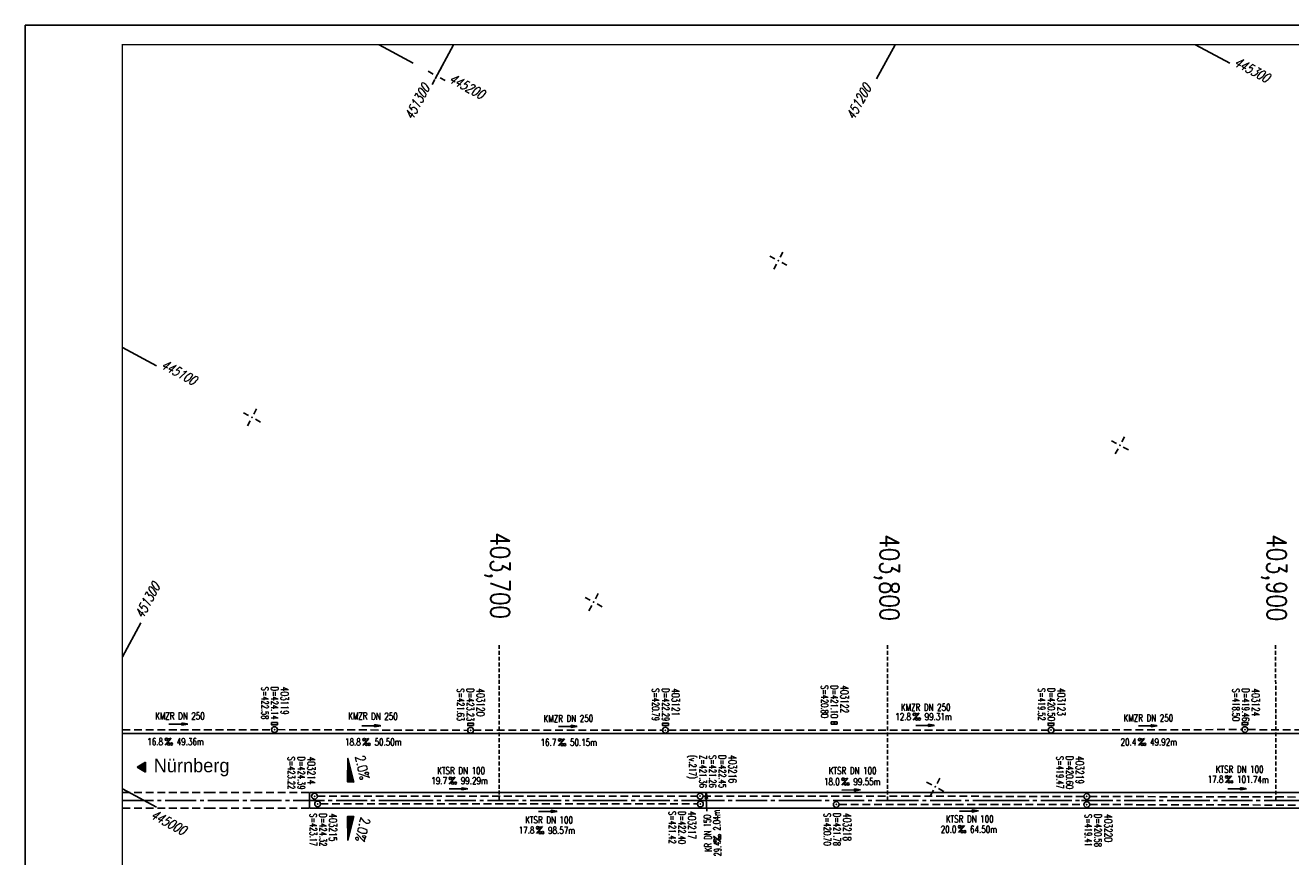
# Model space of a CAD drawing. Extents: x 0 to 1135, y 0 to 420.
# Tile 2 of 50: x 0 to 326, y 206 to 420. Entities that reach past the tile are written whole.
import ezdxf
from ezdxf.enums import TextEntityAlignment as Align

# ---------------------------------------------------------------- set-up
doc = ezdxf.new("R2010")
doc.units = 0
doc.header["$LTSCALE"] = 2
doc.header["$MEASUREMENT"] = 0
for name, pattern in [('ACHSE', [5.5, 4, -0.5, 0.5, -0.5]), ('AUSGEZOGEN', [0]), ('GESTRICH-X2', [1.5, 1, -0.5]), ('GESTRICHELT', [0.75, 0.5, -0.25])]:
    doc.linetypes.add(name, pattern=pattern)
doc.layers.get('0').update_dxf_attribs({"linetype": 'AUSGEZOGEN'})
for name, color, linetype in [('ACHSETOP', 250, 'ACHSE'), ('FBR', 8, 'CONTINUOUS'), ('GEF', 7, 'AUSGEZOGEN'), ('HEKTOM', 250, 'GESTRICHELT'), ('KANAL', 7, 'GESTRICH-X2'), ('MS-UEBERFAHRT', 8, 'GESTRICH-X2'), ('NETZ', 250, 'CONTINUOUS'), ('PFEIL', 7, 'CONTINUOUS'), ('RAHMEN', 250, 'AUSGEZOGEN'), ('RICHTG', 250, 'CONTINUOUS'), ('SCHACHTNR', 6, 'CONTINUOUS'), ('SCHSYMBOL', 7, 'CONTINUOUS'), ('TEXTO', 4, 'CONTINUOUS'), ('TEXTU', 4, 'CONTINUOUS')]:
    doc.layers.add(name, color=color, linetype=linetype)
doc.styles.add('ROMANS', font='romans.shx', dxfattribs={"width": 0.8})
doc.styles.add('UNIR-O', font='unir_o.shx')

# ---------------------------------------------------------------- blocks, each defined once
blk = doc.blocks.new('IKR')
at = {"color": 0}
for p, q in [((-2.5, 0), (-1, 0)), ((0, 1), (0, 2.5)), ((1, 0), (2.5, 0)), ((0, -2.5), (0, -1))]:
    blk.add_line(p, q, dxfattribs=at)
blk.add_circle((0, 0), 0.05, dxfattribs=at)
blk.add_point((0, 0), dxfattribs=at)
blk = doc.blocks.new('GST')
at = {"color": 0}
blk.add_circle((0, 0), 0.75, dxfattribs=at)
blk.add_point((0, 0), dxfattribs=at)
blk = doc.blocks.new('13')
blk.add_lwpolyline([(0.76, 1.22), (-0.75, 1.22), (-0.75, 1.8), (0.76, 1.8)], close=True)
at = {"rotation": 180}
blk.add_blockref('GST', (0, 0), dxfattribs=at)
blk = doc.blocks.new('PROM')
blk.add_line((1.57, 1.82), (0.02, 0.02))
for centre, radius in [((0.32, 1.51), 0.317), ((0.94, 0.29), 0.283), ((1.64, 0.29), 0.283)]:
    blk.add_circle(centre, radius)
blk.add_arc((0.99, 2.68), 1.03, 239.1414, 303.3549)
blk = doc.blocks.new('PFEIL2')
at = {"color": 0}
for p, q in [((0.88, 0), (-2.4, -0.01)), ((0.88, -0.27), (0.88, 0.28)), ((0.88, 0.28), (2.43, 0.01)), ((0.91, 0.27), (0.88, 0.26)), ((0.97, 0.26), (0.88, 0.25)), ((1.02, 0.25), (0.88, 0.23)), ((1.07, 0.24), (0.88, 0.21)), ((1.13, 0.23), (0.88, 0.19)), ((1.18, 0.22), (0.88, 0.17)), ((1.24, 0.21), (0.88, 0.15)), ((1.29, 0.21), (0.88, 0.14)), ((1.34, 0.2), (0.88, 0.12)), ((1.4, 0.19), (0.88, 0.1)), ((1.45, 0.18), (0.88, 0.08)), ((1.51, 0.17), (0.88, 0.06)), ((1.56, 0.16), (0.88, 0.04)), ((1.61, 0.15), (0.88, 0.02)), ((1.67, 0.14), (0.88, 0.01)), ((1.72, 0.13), (0.88, -0.01)), ((1.78, 0.12), (0.88, -0.03)), ((1.83, 0.11), (0.88, -0.05)), ((1.88, 0.1), (0.88, -0.07)), ((1.94, 0.09), (0.88, -0.09)), ((2.05, 0.08), (0.88, -0.12)), ((1.99, 0.08), (0.88, -0.11)), ((2.1, 0.07), (0.88, -0.14)), ((2.15, 0.06), (0.88, -0.16)), ((2.21, 0.05), (0.88, -0.18)), ((2.26, 0.04), (0.88, -0.2)), ((2.32, 0.03), (0.88, -0.22)), ((2.37, 0.02), (0.88, -0.23)), ((2.42, 0.01), (0.88, -0.25)), ((2.43, 0.01), (0.88, -0.27))]:
    blk.add_line(p, q, dxfattribs=at)
blk = doc.blocks.new('30')
at = {"color": 0}
for p, q in [((-0.75, -0.29), (-0.75, 0.29)), ((-0.75, 0.29), (0.75, 0.29)), ((0.75, 0.29), (0.75, -0.29)), ((0.75, -0.29), (-0.75, -0.29))]:
    blk.add_line(p, q, dxfattribs=at)
blk.add_point((0, 0), dxfattribs=at)
blk = doc.blocks.new('10')
blk.add_blockref('GST', (0, 0))
blk = doc.blocks.new('RPFEIL')
at = {"color": 0}
for p, q in [((0, 0), (-1.25, -2.17)), ((-1.25, -2.17), (1.25, -2.17)), ((-1.15, -2.17), (-1.15, -1.99)), ((-1.05, -2.17), (-1.05, -1.82)), ((-0.95, -2.17), (-0.95, -1.65)), ((-0.85, -2.17), (-0.85, -1.47)), ((-0.75, -2.17), (-0.75, -1.3)), ((-0.65, -2.17), (-0.65, -1.13)), ((-0.55, -2.17), (-0.55, -0.95)), ((-0.45, -2.17), (-0.45, -0.78)), ((-0.35, -2.17), (-0.35, -0.61)), ((-0.25, -2.17), (-0.25, -0.43)), ((-0.15, -2.17), (-0.15, -0.26)), ((-0.05, -2.17), (-0.05, -0.09)), ((1.25, -2.17), (0, 0)), ((0.05, -2.17), (0.05, -0.09)), ((0.15, -2.17), (0.15, -0.26)), ((0.25, -2.17), (0.25, -0.43)), ((0.35, -2.17), (0.35, -0.61)), ((0.45, -2.17), (0.45, -0.78)), ((0.55, -2.17), (0.55, -0.95)), ((0.65, -2.17), (0.65, -1.13)), ((0.75, -2.17), (0.75, -1.3)), ((0.85, -2.17), (0.85, -1.47)), ((0.95, -2.17), (0.95, -1.65)), ((1.05, -2.17), (1.05, -1.82)), ((1.15, -2.17), (1.15, -1.99))]:
    blk.add_line(p, q, dxfattribs=at)
blk = doc.blocks.new('*X14')
at = {"color": 0}
for p, q in [((725.83, 193.84), (727.44, 195.45)), ((725.83, 193.85), (727.43, 195.45)), ((725.83, 193.86), (727.42, 195.45)), ((725.83, 193.87), (727.41, 195.45)), ((725.83, 193.88), (727.4, 195.45)), ((725.83, 193.89), (727.39, 195.45)), ((725.83, 193.9), (727.38, 195.45)), ((725.83, 193.91), (727.37, 195.45)), ((725.83, 193.91), (727.37, 195.45)), ((725.83, 193.92), (727.36, 195.45)), ((725.83, 193.93), (727.35, 195.45)), ((725.83, 193.94), (727.34, 195.45)), ((725.83, 193.95), (727.33, 195.45)), ((725.83, 193.96), (727.32, 195.45)), ((725.83, 193.97), (727.31, 195.45)), ((725.83, 193.98), (727.3, 195.45)), ((725.83, 193.99), (727.29, 195.45)), ((725.83, 193.99), (727.29, 195.45)), ((725.83, 194), (727.28, 195.45)), ((725.83, 194.01), (727.27, 195.45)), ((725.83, 194.02), (727.26, 195.45)), ((725.83, 194.03), (727.25, 195.45)), ((725.83, 194.04), (727.24, 195.45)), ((725.83, 194.05), (727.23, 195.45)), ((725.83, 194.06), (727.22, 195.45)), ((725.83, 194.06), (727.21, 195.45)), ((725.83, 194.07), (727.21, 195.45)), ((725.83, 194.08), (727.2, 195.45)), ((725.83, 194.09), (727.19, 195.45)), ((725.83, 194.1), (727.18, 195.45)), ((725.83, 194.11), (727.17, 195.45)), ((725.83, 194.12), (727.16, 195.45)), ((725.83, 194.13), (727.15, 195.45)), ((725.83, 194.14), (727.14, 195.45)), ((725.83, 194.14), (727.14, 195.45)), ((725.83, 194.15), (727.13, 195.45)), ((725.83, 194.16), (727.12, 195.45)), ((725.83, 194.17), (727.11, 195.45)), ((725.83, 194.18), (727.1, 195.45)), ((725.83, 194.19), (727.09, 195.45)), ((725.83, 194.2), (727.08, 195.45)), ((725.83, 194.21), (727.07, 195.45)), ((725.83, 194.21), (727.06, 195.45)), ((725.83, 194.22), (727.06, 195.45)), ((725.83, 194.23), (727.05, 195.45)), ((725.83, 194.24), (727.04, 195.45)), ((725.83, 194.25), (727.03, 195.45)), ((725.83, 194.26), (727.02, 195.45)), ((725.83, 194.27), (727.01, 195.45)), ((725.83, 194.28), (727, 195.45)), ((725.83, 194.29), (726.99, 195.45)), ((725.83, 194.29), (726.99, 195.45)), ((725.83, 194.3), (726.98, 195.45)), ((725.83, 194.31), (726.97, 195.45)), ((725.83, 194.32), (726.96, 195.45)), ((725.83, 194.33), (726.95, 195.45)), ((725.83, 194.34), (726.94, 195.45)), ((725.83, 194.35), (726.93, 195.45)), ((725.83, 194.36), (726.92, 195.45)), ((725.83, 194.37), (726.91, 195.45)), ((725.83, 194.37), (726.91, 195.45)), ((725.83, 194.38), (726.9, 195.45)), ((725.83, 194.39), (726.89, 195.45)), ((725.83, 194.4), (726.88, 195.45)), ((725.83, 194.41), (726.87, 195.45)), ((725.83, 194.42), (726.86, 195.45)), ((725.83, 194.43), (726.85, 195.45)), ((725.83, 194.44), (726.84, 195.45)), ((725.83, 194.44), (726.83, 195.45)), ((725.83, 194.45), (726.83, 195.45)), ((725.83, 194.46), (726.82, 195.45)), ((725.83, 194.47), (726.81, 195.45)), ((725.83, 194.48), (726.8, 195.45)), ((725.83, 194.49), (726.79, 195.45)), ((725.83, 194.5), (726.78, 195.45)), ((725.83, 194.51), (726.77, 195.45)), ((725.83, 194.52), (726.76, 195.45)), ((725.83, 194.52), (726.76, 195.45)), ((725.83, 194.53), (726.75, 195.45)), ((725.83, 194.54), (726.74, 195.45)), ((725.83, 194.55), (726.73, 195.45)), ((725.83, 194.56), (726.72, 195.45)), ((725.83, 194.57), (726.71, 195.45)), ((725.83, 194.58), (726.7, 195.45)), ((725.83, 194.59), (726.69, 195.45)), ((725.83, 194.59), (726.68, 195.45)), ((725.83, 194.6), (726.68, 195.45)), ((725.83, 194.61), (726.67, 195.45)), ((725.83, 194.62), (726.66, 195.45)), ((725.83, 194.63), (726.65, 195.45)), ((725.83, 194.64), (726.64, 195.45)), ((725.83, 194.65), (726.63, 195.45)), ((725.83, 194.66), (726.62, 195.45)), ((725.83, 194.67), (726.61, 195.45)), ((725.83, 194.67), (726.61, 195.45)), ((725.83, 194.68), (726.6, 195.45)), ((725.83, 194.69), (726.59, 195.45)), ((725.83, 194.7), (726.58, 195.45)), ((725.83, 194.71), (726.57, 195.45)), ((725.83, 194.72), (726.56, 195.45)), ((725.83, 194.73), (726.55, 195.45)), ((725.83, 194.74), (726.54, 195.45)), ((725.83, 194.75), (726.53, 195.45)), ((725.83, 194.75), (726.53, 195.45)), ((725.83, 194.76), (726.52, 195.45)), ((725.83, 194.77), (726.51, 195.45)), ((725.83, 194.78), (726.5, 195.45)), ((725.83, 194.79), (726.49, 195.45)), ((725.83, 194.8), (726.48, 195.45)), ((725.83, 194.81), (726.47, 195.45)), ((725.83, 194.82), (726.46, 195.45)), ((725.83, 194.82), (726.45, 195.45)), ((725.83, 194.83), (726.45, 195.45)), ((725.83, 194.84), (726.44, 195.45)), ((725.83, 194.85), (726.43, 195.45)), ((725.83, 194.86), (726.42, 195.45)), ((725.83, 194.87), (726.41, 195.45)), ((725.83, 194.88), (726.4, 195.45)), ((725.83, 194.89), (726.39, 195.45)), ((725.83, 194.9), (726.38, 195.45)), ((725.83, 194.9), (726.38, 195.45)), ((725.83, 194.91), (726.37, 195.45)), ((725.83, 194.92), (726.36, 195.45)), ((725.83, 194.93), (726.35, 195.45)), ((725.83, 194.94), (726.34, 195.45)), ((725.83, 194.95), (726.33, 195.45)), ((725.83, 194.96), (726.32, 195.45)), ((725.83, 194.97), (726.31, 195.45)), ((725.83, 194.98), (726.3, 195.45)), ((725.83, 194.98), (726.3, 195.45)), ((725.83, 194.99), (726.29, 195.45)), ((725.83, 195), (726.28, 195.45)), ((725.83, 195.01), (726.27, 195.45)), ((725.83, 195.02), (726.26, 195.45)), ((725.83, 195.03), (726.25, 195.45)), ((725.83, 195.04), (726.24, 195.45)), ((725.83, 195.05), (726.23, 195.45)), ((725.83, 195.05), (726.22, 195.45)), ((725.83, 195.06), (726.22, 195.45)), ((725.83, 195.07), (726.21, 195.45)), ((725.83, 195.08), (726.2, 195.45)), ((725.83, 195.09), (726.19, 195.45)), ((725.83, 195.1), (726.18, 195.45)), ((725.83, 195.11), (726.17, 195.45)), ((725.83, 195.12), (726.16, 195.45)), ((725.83, 195.13), (726.15, 195.45)), ((725.83, 195.13), (726.15, 195.45)), ((725.83, 195.14), (726.14, 195.45)), ((725.83, 195.15), (726.13, 195.45)), ((725.83, 195.16), (726.12, 195.45)), ((725.83, 195.17), (726.11, 195.45)), ((725.83, 195.18), (726.1, 195.45)), ((725.83, 195.19), (726.09, 195.45)), ((725.83, 195.2), (726.08, 195.45)), ((725.83, 195.2), (726.07, 195.45)), ((725.83, 195.21), (726.07, 195.45)), ((725.83, 195.22), (726.06, 195.45)), ((725.83, 195.23), (726.05, 195.45)), ((725.83, 195.24), (726.04, 195.45)), ((725.83, 195.25), (726.03, 195.45)), ((725.83, 195.26), (726.02, 195.45)), ((725.83, 195.27), (726.01, 195.45)), ((725.83, 195.28), (726, 195.45)), ((725.83, 195.28), (726, 195.45)), ((725.83, 195.29), (725.99, 195.45)), ((725.83, 195.3), (725.98, 195.45)), ((725.83, 195.31), (725.97, 195.45)), ((725.83, 195.32), (725.96, 195.45)), ((725.83, 195.33), (725.95, 195.45)), ((725.83, 195.34), (725.94, 195.45)), ((725.83, 195.35), (725.93, 195.45)), ((725.83, 195.36), (725.92, 195.45)), ((725.83, 195.36), (725.92, 195.45)), ((725.83, 195.37), (725.91, 195.45)), ((725.83, 195.38), (725.9, 195.45)), ((725.83, 195.39), (725.89, 195.45)), ((725.83, 195.4), (725.88, 195.45)), ((725.83, 195.41), (725.87, 195.45)), ((725.83, 195.42), (725.86, 195.45)), ((725.83, 195.43), (725.85, 195.45)), ((725.83, 195.43), (725.84, 195.45)), ((725.83, 195.44), (725.84, 195.45)), ((725.83, 193.83), (727.43, 195.43)), ((725.83, 193.82), (727.43, 195.42)), ((725.83, 193.81), (727.43, 195.41)), ((725.83, 193.8), (727.42, 195.4)), ((725.83, 193.79), (727.42, 195.38)), ((725.83, 193.78), (727.42, 195.37)), ((725.83, 193.77), (727.41, 195.36)), ((725.83, 193.76), (727.41, 195.35)), ((725.83, 193.76), (727.41, 195.34)), ((725.83, 193.75), (727.4, 195.32)), ((725.83, 193.74), (727.4, 195.31)), ((725.83, 193.73), (727.4, 195.3)), ((725.83, 193.72), (727.4, 195.29)), ((725.83, 193.71), (727.39, 195.28)), ((725.83, 193.7), (727.39, 195.26)), ((725.83, 193.69), (727.39, 195.25)), ((725.83, 193.68), (727.38, 195.24)), ((725.83, 193.68), (727.38, 195.23)), ((725.83, 193.67), (727.38, 195.22)), ((725.83, 193.66), (727.37, 195.2)), ((725.83, 193.65), (727.37, 195.19)), ((725.83, 193.64), (727.37, 195.18)), ((725.83, 193.63), (727.36, 195.17)), ((725.83, 193.62), (727.36, 195.16)), ((725.83, 193.61), (727.36, 195.14)), ((725.83, 193.61), (727.35, 195.13)), ((725.83, 193.6), (727.35, 195.12)), ((725.83, 193.59), (727.35, 195.11)), ((725.83, 193.58), (727.34, 195.1)), ((725.83, 193.57), (727.34, 195.08)), ((725.83, 193.56), (727.34, 195.07)), ((725.83, 193.55), (727.34, 195.06)), ((725.83, 193.54), (727.33, 195.05)), ((725.83, 193.53), (727.33, 195.04)), ((725.83, 193.53), (727.33, 195.02)), ((725.83, 193.52), (727.32, 195.01)), ((725.83, 193.51), (727.32, 195)), ((725.83, 193.5), (727.32, 194.99)), ((725.83, 193.49), (727.31, 194.98)), ((725.83, 193.48), (727.31, 194.96)), ((725.83, 193.47), (727.31, 194.95)), ((725.83, 193.46), (727.3, 194.94)), ((725.83, 193.45), (727.3, 194.93)), ((725.83, 193.45), (727.3, 194.92)), ((725.83, 193.44), (727.29, 194.91)), ((725.83, 193.43), (727.29, 194.89)), ((725.83, 193.42), (727.29, 194.88)), ((725.83, 193.41), (727.29, 194.87)), ((725.83, 193.4), (727.28, 194.86)), ((725.83, 193.39), (727.28, 194.85)), ((725.83, 193.38), (727.28, 194.83)), ((725.83, 193.38), (727.27, 194.82)), ((725.83, 193.37), (727.27, 194.81)), ((725.83, 193.36), (727.27, 194.8)), ((725.83, 193.35), (727.26, 194.79)), ((725.83, 193.34), (727.26, 194.77)), ((725.83, 193.33), (727.26, 194.76)), ((725.83, 193.32), (727.25, 194.75)), ((725.83, 193.31), (727.25, 194.74)), ((725.83, 193.3), (727.25, 194.73)), ((725.83, 193.3), (727.24, 194.71)), ((725.83, 193.29), (727.24, 194.7)), ((725.83, 193.28), (727.24, 194.69)), ((725.83, 193.27), (727.23, 194.68)), ((725.83, 193.26), (727.23, 194.67)), ((725.83, 193.25), (727.23, 194.65)), ((725.83, 193.24), (727.23, 194.64)), ((725.83, 193.23), (727.22, 194.63)), ((725.83, 193.22), (727.22, 194.62)), ((725.83, 193.22), (727.22, 194.61)), ((725.83, 193.21), (727.21, 194.59)), ((725.83, 193.2), (727.21, 194.58)), ((725.83, 193.19), (727.21, 194.57)), ((725.83, 193.18), (727.2, 194.56)), ((725.83, 193.17), (727.2, 194.55)), ((725.83, 193.16), (727.2, 194.53)), ((725.83, 193.15), (727.19, 194.52)), ((725.83, 193.15), (727.19, 194.51)), ((725.83, 193.14), (727.19, 194.5)), ((725.83, 193.13), (727.18, 194.49)), ((725.83, 193.12), (727.18, 194.47)), ((725.83, 193.11), (727.18, 194.46)), ((725.83, 193.1), (727.17, 194.45)), ((725.83, 193.09), (727.17, 194.44)), ((725.83, 193.08), (727.17, 194.43)), ((725.83, 193.07), (727.17, 194.41)), ((725.83, 193.07), (727.16, 194.4)), ((725.83, 193.06), (727.16, 194.39)), ((725.83, 193.05), (727.16, 194.38)), ((725.83, 193.04), (727.15, 194.37)), ((725.83, 193.03), (727.15, 194.35)), ((725.83, 193.02), (727.15, 194.34)), ((725.83, 193.01), (727.14, 194.33)), ((725.83, 193), (727.14, 194.32)), ((725.83, 193), (727.14, 194.31)), ((725.83, 192.99), (727.13, 194.29)), ((725.83, 192.98), (727.13, 194.28)), ((725.83, 192.97), (727.13, 194.27)), ((725.83, 192.96), (727.12, 194.26)), ((725.83, 192.95), (727.12, 194.25)), ((725.83, 192.94), (727.12, 194.23)), ((725.83, 192.93), (727.11, 194.22)), ((725.83, 192.92), (727.11, 194.21)), ((725.83, 192.92), (727.11, 194.2)), ((725.83, 192.91), (727.11, 194.19)), ((725.83, 192.9), (727.1, 194.17)), ((725.83, 192.89), (727.1, 194.16)), ((725.83, 192.88), (727.1, 194.15)), ((725.83, 192.87), (727.09, 194.14)), ((725.83, 192.86), (727.09, 194.13)), ((725.83, 192.85), (727.09, 194.11)), ((725.83, 192.84), (727.08, 194.1)), ((725.83, 192.84), (727.08, 194.09)), ((725.83, 192.83), (727.08, 194.08)), ((725.83, 192.82), (727.07, 194.07)), ((725.83, 192.81), (727.07, 194.05)), ((725.83, 192.8), (727.07, 194.04)), ((725.83, 192.79), (727.06, 194.03)), ((725.83, 192.78), (727.06, 194.02)), ((725.83, 192.77), (727.06, 194.01)), ((725.83, 192.77), (727.05, 193.99)), ((725.83, 192.76), (727.05, 193.98)), ((725.83, 192.75), (727.05, 193.97)), ((725.83, 192.74), (727.05, 193.96)), ((725.83, 192.73), (727.04, 193.95)), ((725.83, 192.72), (727.04, 193.93)), ((725.83, 192.71), (727.04, 193.92)), ((725.83, 192.7), (727.03, 193.91)), ((725.83, 192.69), (727.03, 193.9)), ((725.83, 192.69), (727.03, 193.89)), ((725.83, 192.68), (727.02, 193.87)), ((725.83, 192.67), (727.02, 193.86)), ((725.83, 192.66), (727.02, 193.85)), ((725.83, 192.65), (727.01, 193.84)), ((725.83, 192.64), (727.01, 193.83)), ((725.83, 192.63), (727.01, 193.81)), ((725.83, 192.62), (727, 193.8)), ((725.83, 192.62), (727, 193.79)), ((725.83, 192.61), (727, 193.78)), ((725.83, 192.6), (726.99, 193.77)), ((725.83, 192.59), (726.99, 193.75)), ((725.83, 192.58), (726.99, 193.74)), ((725.83, 192.57), (726.99, 193.73)), ((725.83, 192.56), (726.98, 193.72)), ((725.83, 192.55), (726.98, 193.71)), ((725.83, 192.54), (726.98, 193.69)), ((725.83, 192.54), (726.97, 193.68)), ((725.83, 192.53), (726.97, 193.67)), ((725.83, 192.52), (726.97, 193.66)), ((725.83, 192.51), (726.96, 193.65)), ((725.83, 192.5), (726.96, 193.63)), ((725.83, 192.49), (726.96, 193.62)), ((725.83, 192.48), (726.95, 193.61)), ((725.83, 192.47), (726.95, 193.6)), ((725.83, 192.46), (726.95, 193.59)), ((725.83, 192.46), (726.94, 193.57)), ((725.83, 192.45), (726.94, 193.56)), ((725.83, 192.44), (726.94, 193.55)), ((725.83, 192.43), (726.94, 193.54)), ((725.83, 192.42), (726.93, 193.53)), ((725.83, 192.41), (726.93, 193.51)), ((725.83, 192.4), (726.93, 193.5)), ((725.83, 192.39), (726.92, 193.49)), ((725.83, 192.39), (726.92, 193.48)), ((725.83, 192.38), (726.92, 193.47)), ((725.83, 192.37), (726.91, 193.45)), ((725.83, 192.36), (726.91, 193.44)), ((725.83, 192.35), (726.91, 193.43)), ((725.83, 192.34), (726.9, 193.42)), ((725.83, 192.33), (726.9, 193.41)), ((725.83, 192.32), (726.9, 193.39)), ((725.83, 192.31), (726.89, 193.38)), ((725.83, 192.31), (726.89, 193.37)), ((725.83, 192.3), (726.89, 193.36)), ((725.83, 192.29), (726.88, 193.35)), ((725.83, 192.28), (726.88, 193.33)), ((725.83, 192.27), (726.88, 193.32)), ((725.83, 192.26), (726.88, 193.31)), ((725.83, 192.25), (726.87, 193.3)), ((725.83, 192.24), (726.87, 193.29)), ((725.83, 192.24), (726.87, 193.27)), ((725.83, 192.23), (726.86, 193.26)), ((725.83, 192.22), (726.86, 193.25)), ((725.83, 192.21), (726.86, 193.24)), ((725.83, 192.2), (726.85, 193.23)), ((725.83, 192.19), (726.85, 193.21)), ((725.83, 192.18), (726.85, 193.2)), ((725.83, 192.17), (726.84, 193.19)), ((725.83, 192.16), (726.84, 193.18)), ((725.83, 192.16), (726.84, 193.17)), ((725.83, 192.15), (726.83, 193.15)), ((725.83, 192.14), (726.83, 193.14)), ((725.83, 192.13), (726.83, 193.13)), ((725.83, 192.12), (726.82, 193.12)), ((725.83, 192.11), (726.82, 193.11)), ((725.83, 192.1), (726.82, 193.09)), ((725.83, 192.09), (726.82, 193.08)), ((725.83, 192.08), (726.81, 193.07)), ((725.83, 192.08), (726.81, 193.06)), ((725.83, 192.07), (726.81, 193.05)), ((725.83, 192.06), (726.8, 193.03)), ((725.83, 192.05), (726.8, 193.02)), ((725.83, 192.04), (726.8, 193.01)), ((725.83, 192.03), (726.79, 193)), ((725.83, 192.02), (726.79, 192.99)), ((725.83, 192.01), (726.79, 192.97)), ((725.83, 192.01), (726.78, 192.96)), ((725.83, 192), (726.78, 192.95)), ((725.83, 191.99), (726.78, 192.94)), ((725.83, 191.98), (726.77, 192.93)), ((725.83, 191.97), (726.77, 192.91)), ((725.83, 191.96), (726.77, 192.9)), ((725.83, 191.95), (726.76, 192.89)), ((725.83, 191.94), (726.76, 192.88)), ((725.83, 191.93), (726.76, 192.87)), ((725.83, 191.93), (726.76, 192.85)), ((725.83, 191.92), (726.75, 192.84)), ((725.83, 191.91), (726.75, 192.83)), ((725.83, 191.9), (726.75, 192.82)), ((725.83, 191.89), (726.74, 192.81)), ((725.83, 191.88), (726.74, 192.79)), ((725.83, 191.87), (726.74, 192.78)), ((725.83, 191.86), (726.73, 192.77)), ((725.83, 191.85), (726.73, 192.76)), ((725.83, 191.85), (726.73, 192.75)), ((725.83, 191.84), (726.72, 192.73)), ((725.83, 191.83), (726.72, 192.72)), ((725.83, 191.82), (726.72, 192.71)), ((725.83, 191.81), (726.71, 192.7)), ((725.83, 191.8), (726.71, 192.69)), ((725.83, 191.79), (726.71, 192.67)), ((725.83, 191.78), (726.7, 192.66)), ((725.83, 191.78), (726.7, 192.65)), ((725.83, 191.77), (726.7, 192.64)), ((725.83, 191.76), (726.7, 192.63)), ((725.83, 191.75), (726.69, 192.61)), ((725.83, 191.74), (726.69, 192.6)), ((725.83, 191.73), (726.69, 192.59)), ((725.83, 191.72), (726.68, 192.58)), ((725.83, 191.71), (726.68, 192.57)), ((725.83, 191.7), (726.68, 192.55)), ((725.83, 191.7), (726.67, 192.54)), ((725.83, 191.69), (726.67, 192.53)), ((725.83, 191.68), (726.67, 192.52)), ((725.83, 191.67), (726.66, 192.51)), ((725.83, 191.66), (726.66, 192.49)), ((725.83, 191.65), (726.66, 192.48)), ((725.83, 191.64), (726.65, 192.47)), ((725.83, 191.63), (726.65, 192.46)), ((725.83, 191.63), (726.65, 192.45)), ((725.83, 191.62), (726.64, 192.43)), ((725.83, 191.61), (726.64, 192.42)), ((725.83, 191.6), (726.64, 192.41)), ((725.83, 191.59), (726.64, 192.4)), ((725.83, 191.58), (726.63, 192.39)), ((725.83, 191.57), (726.63, 192.37)), ((725.83, 191.56), (726.63, 192.36)), ((725.83, 191.55), (726.62, 192.35)), ((725.83, 191.55), (726.62, 192.34)), ((725.83, 191.54), (726.62, 192.33)), ((725.83, 191.53), (726.61, 192.31)), ((725.83, 191.52), (726.61, 192.3)), ((725.83, 191.51), (726.61, 192.29)), ((725.83, 191.5), (726.6, 192.28)), ((725.83, 191.49), (726.6, 192.27)), ((725.83, 191.48), (726.6, 192.25)), ((725.83, 191.47), (726.59, 192.24)), ((725.83, 191.47), (726.59, 192.23)), ((725.83, 191.46), (726.59, 192.22)), ((725.83, 191.45), (726.59, 192.21)), ((725.83, 191.44), (726.58, 192.19)), ((725.83, 191.43), (726.58, 192.18)), ((725.83, 191.42), (726.58, 192.17)), ((725.83, 191.41), (726.57, 192.16)), ((725.83, 191.4), (726.57, 192.15)), ((725.83, 191.4), (726.57, 192.13)), ((725.83, 191.39), (726.56, 192.12)), ((725.83, 191.38), (726.56, 192.11)), ((725.83, 191.37), (726.56, 192.1)), ((725.83, 191.36), (726.55, 192.09)), ((725.83, 191.35), (726.55, 192.07)), ((725.83, 191.34), (726.55, 192.06)), ((725.83, 191.33), (726.54, 192.05)), ((725.83, 191.32), (726.54, 192.04)), ((725.83, 191.32), (726.54, 192.03)), ((725.83, 191.31), (726.53, 192.01)), ((725.83, 191.3), (726.53, 192)), ((725.83, 191.29), (726.53, 191.99)), ((725.83, 191.28), (726.53, 191.98)), ((725.83, 191.27), (726.52, 191.97)), ((725.83, 191.26), (726.52, 191.95)), ((725.83, 191.25), (726.52, 191.94)), ((725.83, 191.25), (726.51, 191.93)), ((725.83, 191.24), (726.51, 191.92)), ((725.83, 191.23), (726.51, 191.91)), ((725.83, 191.22), (726.5, 191.89)), ((725.83, 191.21), (726.5, 191.88)), ((725.83, 191.2), (726.5, 191.87)), ((725.83, 191.19), (726.49, 191.86)), ((725.83, 191.18), (726.49, 191.85)), ((725.83, 191.17), (726.49, 191.84)), ((725.83, 191.17), (726.48, 191.82)), ((725.83, 191.16), (726.48, 191.81)), ((725.83, 191.15), (726.48, 191.8)), ((725.83, 191.14), (726.47, 191.79)), ((725.83, 191.13), (726.47, 191.78)), ((725.83, 191.12), (726.47, 191.76)), ((725.83, 191.11), (726.47, 191.75)), ((725.83, 191.1), (726.46, 191.74)), ((725.83, 191.09), (726.46, 191.73)), ((725.83, 191.09), (726.46, 191.72)), ((725.83, 191.08), (726.45, 191.7)), ((725.83, 191.07), (726.45, 191.69)), ((725.83, 191.06), (726.45, 191.68)), ((725.83, 191.05), (726.44, 191.67)), ((725.83, 191.04), (726.44, 191.66)), ((725.83, 191.03), (726.44, 191.64)), ((725.83, 191.02), (726.43, 191.63)), ((725.83, 191.02), (726.43, 191.62)), ((725.83, 191.01), (726.43, 191.61)), ((725.83, 191), (726.42, 191.6)), ((725.83, 190.99), (726.42, 191.58)), ((725.83, 190.98), (726.42, 191.57)), ((725.83, 190.97), (726.41, 191.56)), ((725.83, 190.96), (726.41, 191.55)), ((725.83, 190.95), (726.41, 191.54)), ((725.83, 190.94), (726.41, 191.52)), ((725.83, 190.94), (726.4, 191.51)), ((725.83, 190.93), (726.4, 191.5)), ((725.83, 190.92), (726.4, 191.49)), ((725.83, 190.91), (726.39, 191.48)), ((725.83, 190.9), (726.39, 191.46)), ((725.83, 190.89), (726.39, 191.45)), ((725.83, 190.88), (726.38, 191.44)), ((725.83, 190.87), (726.38, 191.43)), ((725.83, 190.87), (726.38, 191.42)), ((725.83, 190.86), (726.37, 191.4)), ((725.83, 190.85), (726.37, 191.39)), ((725.83, 190.84), (726.37, 191.38)), ((725.83, 190.83), (726.36, 191.37)), ((725.83, 190.82), (726.36, 191.36)), ((725.83, 190.81), (726.36, 191.34)), ((725.83, 190.8), (726.35, 191.33)), ((725.83, 190.79), (726.35, 191.32)), ((725.83, 190.79), (726.35, 191.31)), ((725.83, 190.78), (726.35, 191.3)), ((725.83, 190.77), (726.34, 191.28)), ((725.83, 190.76), (726.34, 191.27)), ((725.83, 190.75), (726.34, 191.26)), ((725.83, 190.74), (726.33, 191.25)), ((725.83, 190.73), (726.33, 191.24)), ((725.83, 190.72), (726.33, 191.22)), ((725.83, 190.71), (726.32, 191.21)), ((725.83, 190.71), (726.32, 191.2)), ((725.83, 190.7), (726.32, 191.19)), ((725.83, 190.69), (726.31, 191.18)), ((725.83, 190.68), (726.31, 191.16)), ((725.83, 190.67), (726.31, 191.15)), ((725.83, 190.66), (726.3, 191.14)), ((725.83, 190.65), (726.3, 191.13)), ((725.83, 190.64), (726.3, 191.12)), ((725.83, 190.64), (726.29, 191.1)), ((725.83, 190.63), (726.29, 191.09)), ((725.83, 190.62), (726.29, 191.08)), ((725.83, 190.61), (726.29, 191.07)), ((725.83, 190.6), (726.28, 191.06)), ((725.83, 190.59), (726.28, 191.04)), ((725.83, 190.58), (726.28, 191.03)), ((725.83, 190.57), (726.27, 191.02)), ((725.83, 190.56), (726.27, 191.01)), ((725.83, 190.56), (726.27, 191)), ((725.83, 190.55), (726.26, 190.98)), ((725.83, 190.54), (726.26, 190.97)), ((725.83, 190.53), (726.26, 190.96)), ((725.83, 190.52), (726.25, 190.95)), ((725.83, 190.51), (726.25, 190.94)), ((725.83, 190.5), (726.25, 190.92)), ((725.83, 190.49), (726.24, 190.91)), ((725.83, 190.48), (726.24, 190.9)), ((725.83, 190.48), (726.24, 190.89)), ((725.83, 190.47), (726.24, 190.88)), ((725.83, 190.46), (726.23, 190.86)), ((725.83, 190.45), (726.23, 190.85)), ((725.83, 190.44), (726.23, 190.84)), ((725.83, 190.43), (726.22, 190.83)), ((725.83, 190.42), (726.22, 190.82)), ((725.83, 190.41), (726.22, 190.8)), ((725.83, 190.41), (726.21, 190.79)), ((725.83, 190.4), (726.21, 190.78)), ((725.83, 190.39), (726.21, 190.77)), ((725.83, 190.38), (726.2, 190.76)), ((725.83, 190.37), (726.2, 190.74)), ((725.83, 190.36), (726.2, 190.73)), ((725.83, 190.35), (726.19, 190.72)), ((725.83, 190.34), (726.19, 190.71)), ((725.83, 190.33), (726.19, 190.7)), ((725.83, 190.33), (726.18, 190.68)), ((725.83, 190.32), (726.18, 190.67)), ((725.83, 190.31), (726.18, 190.66)), ((725.83, 190.3), (726.18, 190.65)), ((725.83, 190.29), (726.17, 190.64)), ((725.83, 190.28), (726.17, 190.62)), ((725.83, 190.27), (726.17, 190.61)), ((725.83, 190.26), (726.16, 190.6)), ((725.83, 190.26), (726.16, 190.59)), ((725.83, 190.25), (726.16, 190.58)), ((725.83, 190.24), (726.15, 190.56)), ((725.83, 190.23), (726.15, 190.55)), ((725.83, 190.22), (726.15, 190.54)), ((725.83, 190.21), (726.14, 190.53)), ((725.83, 190.2), (726.14, 190.52)), ((725.83, 190.19), (726.14, 190.5)), ((725.83, 190.18), (726.13, 190.49)), ((725.83, 190.18), (726.13, 190.48)), ((725.83, 190.17), (726.13, 190.47)), ((725.83, 190.16), (726.12, 190.46)), ((725.83, 190.15), (726.12, 190.44)), ((725.83, 190.14), (726.12, 190.43)), ((725.83, 190.13), (726.12, 190.42)), ((725.83, 190.12), (726.11, 190.41)), ((725.83, 190.11), (726.11, 190.4)), ((725.83, 190.1), (726.11, 190.38)), ((725.83, 190.1), (726.1, 190.37)), ((725.83, 190.09), (726.1, 190.36)), ((725.83, 190.08), (726.1, 190.35)), ((725.83, 190.07), (726.09, 190.34)), ((725.83, 190.06), (726.09, 190.32)), ((725.83, 190.05), (726.09, 190.31)), ((725.83, 190.04), (726.08, 190.3)), ((725.83, 190.03), (726.08, 190.29)), ((725.83, 190.03), (726.08, 190.28)), ((725.83, 190.02), (726.07, 190.26)), ((725.83, 190.01), (726.07, 190.25)), ((725.83, 190), (726.07, 190.24)), ((725.83, 189.99), (726.06, 190.23)), ((725.83, 189.98), (726.06, 190.22)), ((725.83, 189.97), (726.06, 190.2)), ((725.83, 189.96), (726.06, 190.19)), ((725.83, 189.95), (726.05, 190.18)), ((725.83, 189.95), (726.05, 190.17)), ((725.83, 189.94), (726.05, 190.16)), ((725.83, 189.93), (726.04, 190.14)), ((725.83, 189.92), (726.04, 190.13)), ((725.83, 189.91), (726.04, 190.12)), ((725.83, 189.9), (726.03, 190.11)), ((725.83, 189.89), (726.03, 190.1)), ((725.83, 189.88), (726.03, 190.08)), ((725.83, 189.88), (726.02, 190.07)), ((725.83, 189.87), (726.02, 190.06)), ((725.83, 189.86), (726.02, 190.05)), ((725.83, 189.85), (726.01, 190.04)), ((725.83, 189.84), (726.01, 190.02)), ((725.83, 189.83), (726.01, 190.01)), ((725.83, 189.82), (726, 190)), ((725.83, 189.81), (726, 189.99)), ((725.83, 189.8), (726, 189.98)), ((725.83, 189.8), (726, 189.96)), ((725.83, 189.79), (725.99, 189.95)), ((725.83, 189.78), (725.99, 189.94)), ((725.83, 189.77), (725.99, 189.93)), ((725.83, 189.76), (725.98, 189.92)), ((725.83, 189.75), (725.98, 189.9)), ((725.83, 189.74), (725.98, 189.89)), ((725.83, 189.73), (725.97, 189.88)), ((725.83, 189.72), (725.97, 189.87)), ((725.83, 189.72), (725.97, 189.86)), ((725.83, 189.71), (725.96, 189.84)), ((725.83, 189.7), (725.96, 189.83)), ((725.83, 189.69), (725.96, 189.82)), ((725.83, 189.68), (725.95, 189.81)), ((725.83, 189.67), (725.95, 189.8)), ((725.83, 189.66), (725.95, 189.78)), ((725.83, 189.65), (725.94, 189.77)), ((725.83, 189.65), (725.94, 189.76)), ((725.83, 189.64), (725.94, 189.75)), ((725.83, 189.63), (725.94, 189.74)), ((725.83, 189.62), (725.93, 189.72)), ((725.83, 189.61), (725.93, 189.71)), ((725.83, 189.6), (725.93, 189.7)), ((725.83, 189.59), (725.92, 189.69)), ((725.83, 189.58), (725.92, 189.68)), ((725.83, 189.57), (725.92, 189.66)), ((725.83, 189.57), (725.91, 189.65)), ((725.83, 189.56), (725.91, 189.64)), ((725.83, 189.55), (725.91, 189.63)), ((725.83, 189.54), (725.9, 189.62)), ((725.83, 189.53), (725.9, 189.6)), ((725.83, 189.52), (725.9, 189.59)), ((725.83, 189.51), (725.89, 189.58)), ((725.83, 189.5), (725.89, 189.57)), ((725.83, 189.49), (725.89, 189.56)), ((725.83, 189.49), (725.89, 189.54)), ((725.83, 189.48), (725.88, 189.53)), ((725.83, 189.47), (725.88, 189.52)), ((725.83, 189.46), (725.88, 189.51)), ((725.83, 189.45), (725.87, 189.5)), ((725.83, 189.44), (725.87, 189.48)), ((725.83, 189.43), (725.87, 189.47)), ((725.83, 189.42), (725.86, 189.46)), ((725.83, 189.42), (725.86, 189.45)), ((725.83, 189.41), (725.86, 189.44)), ((725.83, 189.4), (725.85, 189.42)), ((725.83, 189.39), (725.85, 189.41)), ((725.83, 189.38), (725.85, 189.4)), ((725.83, 189.37), (725.84, 189.39)), ((725.83, 189.36), (725.84, 189.38)), ((725.83, 189.35), (725.84, 189.36)), ((725.83, 189.34), (725.83, 189.35)), ((725.83, 189.34), (725.83, 189.34))]:
    blk.add_line(p, q, dxfattribs=at)
blk = doc.blocks.new('GEF')
at = {"color": 0}
for p, q in [((0.01, 0.02), (0.01, 6.15)), ((1.62, 6.15), (0.01, 0.02)), ((0.01, 6.15), (1.62, 6.15))]:
    blk.add_line(p, q, dxfattribs=at)
blk.add_blockref('*X14', (-725.82, -189.3), dxfattribs=at)

msp = doc.modelspace()

# ---------------------------------------------------------------- linework, layer by layer
at = {"layer": 'ACHSETOP'}
msp.add_lwpolyline([(25, 220.37), (47.01, 220.37), (97.01, 220.37), (147.01, 220.37), (172.01, 220.37), (197.01, 220.37), (222.01, 220.37), (247.01, 220.37), (250.48, 220.37), (272.01, 220.37), (297, 220.37), (322.01, 220.36), (347.01, 220.35), (350.47, 220.35), (372, 220.34), (397, 220.33), (422.01, 220.32), (447, 220.31), (497, 220.29), (622, 220.23), (797.01, 220.16), (922.01, 220.11), (950, 220.09)], dxfattribs=at)
at = {"layer": 'FBR'}
msp.add_line((73.19, 222.37), (73.18, 218.37), dxfattribs=at)
for points in [[(73.18, 218.37), (97.01, 218.37), (147.01, 218.37, -0.000013), (159.51, 218.37, 0.000005), (172.01, 218.37, 0.000002), (185.99, 218.37, 0.000002), (197.01, 218.37, 0.000005), (209.51, 218.37, -0.000006), (222.01, 218.37, -0.000002), (236.98, 218.37, -0.000002), (247.01, 218.37), (250.48, 218.37, -0.000002), (263.66, 218.37, -0.000003), (272.01, 218.37, -0.000033), (277.69, 218.37, -0.00001), (297, 218.37, -0.000009), (311.07, 218.36, -0.000011), (322.01, 218.36, -0.00004), (334.51, 218.36, 0.000056), (347.01, 218.35, 0.000011)], [(73.19, 222.37), (97.01, 222.37), (147.01, 222.37, -0.000013), (159.51, 222.37, 0.000005), (172.01, 222.37, 0.000002), (185.99, 222.37, 0.000002), (197.01, 222.37, 0.000005), (209.51, 222.37, -0.000006), (222.01, 222.37, -0.000002), (236.98, 222.37, -0.000003), (247.01, 222.37), (250.48, 222.37, -0.000002), (263.66, 222.37, -0.000002), (272.01, 222.37, -0.000033), (277.69, 222.37, -0.00001), (297.01, 222.37, -0.000009), (311.07, 222.36, -0.000011), (322.01, 222.36, -0.00004), (334.51, 222.36, 0.000056), (347.01, 222.35, 0.000011)], [(355.78, 222.35, -0.00001), (372.01, 222.34, -0.000005), (384.51, 222.34, 0.000013), (397.01, 222.33, 0.000004), (409.51, 222.32, -0.000007), (422.01, 222.32, -0.000002), (434.51, 222.31, 0.000003), (447.01, 222.31)], [(355.78, 218.35, -0.00001), (372, 218.34, -0.000005), (384.5, 218.34, 0.000013), (397, 218.33, 0.000004), (409.5, 218.32, -0.000007), (422, 218.32, -0.000002), (434.5, 218.31, 0.000003), (447, 218.31)]]:
    msp.add_lwpolyline(points, format="xyb", dxfattribs=at)
msp.add_lwpolyline([(25, 237.62), (47.01, 237.62), (97.01, 237.62), (147.01, 237.62), (172.01, 237.62), (197.01, 237.62), (222.01, 237.62), (247.01, 237.62), (250.48, 237.62), (272.01, 237.62), (297.01, 237.62), (322.01, 237.61), (347.01, 237.6), (350.48, 237.6), (372.01, 237.59), (397.01, 237.58), (422.01, 237.57), (447.01, 237.56), (490, 237.54)], dxfattribs=at)
at = {"layer": 'HEKTOM'}
for p, q in [((122, 220.38), (122, 260.38)), ((222, 220.38), (222.02, 260.36)), ((322, 220.37), (321.98, 260.36))]:
    msp.add_line(p, q, dxfattribs=at)
at = {"layer": 'KANAL'}
for p, q in [((25, 238.57), (63.42, 238.58)), ((64.92, 238.59), (113.92, 238.41)), ((115.42, 238.42), (164.06, 238.44)), ((165.59, 238.43), (263.4, 238.44)), ((264.89, 238.45), (313.33, 238.61)), ((314.81, 238.59), (363.92, 238.47)), ((75.26, 221.45), (173.04, 221.47)), ((76.03, 219.47), (173.09, 219.45)), ((173.81, 220.2), (173.81, 220.73)), ((174.54, 221.48), (272.58, 221.39)), ((209.58, 219.33), (272.58, 219.29)), ((274.06, 221.37), (374.32, 221.12)), ((274.08, 219.3), (374.72, 219.02))]:
    msp.add_line(p, q, dxfattribs=at)
at = {"layer": 'MS-UEBERFAHRT'}
for points in [[(25, 222.37), (47.01, 222.37), (73.19, 222.37)], [(25, 218.37), (47.01, 218.37), (73.18, 218.37)]]:
    msp.add_lwpolyline(points, dxfattribs=at)
at = {"layer": 'NETZ'}
for p, q in [((91.12, 414.98), (99.92, 410.22)), ((110.28, 414.98), (105.53, 406.18)), ((223.97, 414.98), (219.21, 406.18)), ((301.35, 414.98), (310.14, 410.22)), ((25.02, 337.04), (33.82, 332.28)), ((25.02, 257.31), (29.78, 266.11)), ((25.02, 223.36), (33.82, 218.6))]:
    msp.add_line(p, q, dxfattribs=at)
at = {"layer": 'RAHMEN'}
for p, q in [((1135, 420), (0, 420)), ((0, 420), (0, 0))]:
    msp.add_line(p, q, dxfattribs=at)
at = {"layer": 'RAHMEN', "const_width": 0.35}
msp.add_lwpolyline([(25, 5), (1130, 5), (1130, 415), (25, 415), (25, 5)], dxfattribs=at)

# ---------------------------------------------------------------- block references
at = {"layer": 'GEF', "xscale": -1, "rotation": 179.4075899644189}
msp.add_blockref('GEF', (83.06, 231.26), dxfattribs=at)
at = {"layer": 'GEF', "rotation": 0.5434572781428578}
msp.add_blockref('GEF', (83.05, 210.03), dxfattribs=at)
at = {"layer": 'NETZ', "rotation": 151.5965}
for p in [(105.95, 406.96), (193.91, 359.39), (58.38, 319), (281.87, 311.83), (146.34, 271.43), (234.31, 223.87)]:
    msp.add_blockref('IKR', p, dxfattribs=at)
at = {"layer": 'PFEIL'}
for p, rotation in [((39.4, 240.01), 0.01823548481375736), ((89.08, 239.59), 359.8113354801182), ((139.67, 239.43), 0.02823548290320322), ((231.68, 239.68), 0.005835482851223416), ((289.06, 239.56), 0.1713354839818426), ((111.51, 223.32), 0.01923548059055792), ((175.4, 219.95), 91.8428354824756), ((212.65, 223.05), 359.9474354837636), ((312.04, 223.36), 359.8525354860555), ((134.56, 217.53), 359.9873354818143), ((242.99, 217.63), 359.9705354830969)]:
    msp.add_blockref('PFEIL2', p, dxfattribs=dict(at, rotation=rotation))
at = {"layer": 'RICHTG', "rotation": 89.59767152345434}
msp.add_blockref('RPFEIL', (28.78, 228.94), dxfattribs=at)
at = {"layer": 'SCHSYMBOL'}
for name, p, rotation in [('13', (64.18, 238.59), 3.548496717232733e-05), ('13', (114.68, 238.42), 3.548496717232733e-05), ('13', (164.83, 238.45), 3.548496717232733e-05), ('30', (208.3, 240.28), 3.548496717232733e-05), ('13', (264.14, 238.46), 359.9966354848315), ('13', (314.07, 238.6), 359.9844354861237), ('10', (74.49, 221.44), 3.548496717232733e-05), ('10', (173.78, 221.47), 3.548496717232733e-05), ('10', (273.33, 221.38), 359.9944354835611), ('10', (75.28, 219.46), 3.548496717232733e-05), ('10', (173.84, 219.43), 3.548496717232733e-05), ('10', (208.83, 219.32), 3.548496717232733e-05), ('10', (273.34, 219.29), 359.9944354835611)]:
    msp.add_blockref(name, p, dxfattribs=dict(at, rotation=rotation))
at = {"layer": 'TEXTU'}
for p, rotation in [((228.59, 241.04), 0.005835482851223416), ((36, 234.58), 0.01823548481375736), ((86.91, 234.51), 359.8113354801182), ((137.26, 234.43), 0.02823548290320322), ((286.62, 234.52), 0.1713354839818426), ((109.13, 224.53), 0.01923548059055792), ((210.25, 224.31), 359.9474354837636), ((309.05, 224.86), 359.8525354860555), ((131.61, 211.79), 359.9873354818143), ((240.29, 212.04), 359.9705354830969), ((179.13, 209.66), 91.8428354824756)]:
    msp.add_blockref('PROM', p, dxfattribs=dict(at, rotation=rotation))

# ---------------------------------------------------------------- texts
at = {"layer": 'GEF', "style": 'ROMANS', "width": 0.8}
for rotation, p in [(281.6666, (84.93, 231.69)), (255.8114, (86.44, 216.21))]:
    msp.add_text('2.0%%%', height=2.5, rotation=rotation, dxfattribs=at).set_placement(p)
at = {"layer": 'HEKTOM', "style": 'ROMANS', "width": 0.8}
for s, rotation, p in [('403,700', 270, (119.78, 289.39)), ('403,800', 270, (220.05, 288.86)), ('403,900', 269.9824, (319.74, 288.84))]:
    msp.add_text(s, height=5, rotation=rotation, dxfattribs=at).set_placement(p)
at = {"layer": 'NETZ', "style": 'ROMANS', "oblique": 16.6, "width": 0.75}
for s, rotation, p in [('445300', 331.5965, (311.02, 409.75)), ('445200', 331.5965, (108.85, 405.5)), ('451300', 61.5965, (99.7, 395.41)), ('451200', 61.5965, (213.39, 395.41)), ('445100', 331.5965, (34.7, 331.81)), ('451300', 61.5965, (30.25, 266.98)), ('445000', 331.5965, (32.01, 215.92))]:
    msp.add_text(s, height=2.5, rotation=rotation, dxfattribs=at).set_placement(p)
at = {"layer": 'RICHTG', "style": 'UNIR-O'}
msp.add_text('Nürnberg', height=3.5, rotation=359.9984, dxfattribs=at).set_placement((33.07, 227.61))
at = {"layer": 'SCHACHTNR', "style": 'ROMANS'}
for s, height, rotation, width, p in [('S=422.58', 1.8, 270, 0.6, (60.81, 249.64)), ('D=424.14', 1.8, 270, 0.6, (63.3, 249.64)), ('403119', 2, 270, 0.7, (65.81, 249.63)), ('S=421.63', 1.8, 270, 0.6, (111.23, 249.21)), ('D=423.23', 1.8, 270, 0.6, (113.72, 249.22)), ('403120', 2, 270, 0.7, (116.23, 249.21)), ('S=420.79', 1.8, 270, 0.6, (161.46, 249.24)), ('D=422.29', 1.8, 270, 0.6, (163.97, 249.23)), ('403121', 2, 270, 0.7, (166.46, 249.23)), ('S=420.80', 1.8, 270, 0.6, (204.94, 250.02)), ('D=421.10', 1.8, 270, 0.6, (207.43, 250.02)), ('403122', 2, 270, 0.7, (209.95, 250.01)), ('S=419.52', 1.8, 269.9966, 0.6, (260.81, 249.3)), ('D=420.50', 1.8, 269.9966, 0.6, (263.3, 249.3)), ('403123', 2, 269.9966, 0.7, (265.79, 249.31)), ('S=418.50', 1.8, 269.9844, 0.6, (310.89, 249.19)), ('D=419.46', 1.8, 269.9844, 0.6, (313.37, 249.19)), ('403124', 2, 269.9844, 0.7, (315.86, 249.2)), ('S=423.22', 1.8, 270, 0.6, (67.64, 231.64)), ('D=424.39', 1.8, 270, 0.6, (70.16, 231.63)), ('403214', 2, 270, 0.7, (72.65, 231.63)), ('(v.217)', 1.8, 270, 0.6, (170.99, 232.01)), ('Z=421.36', 1.8, 270, 0.6, (173.63, 232.02)), ('S=421.26', 1.8, 270, 0.6, (176.12, 232.03)), ('D=422.45', 1.8, 270, 0.6, (178.63, 232.02)), ('403216', 2, 270, 0.7, (181.12, 232.02)), ('S=419.47', 1.8, 269.9944, 0.6, (265.55, 231.77)), ('D=420.60', 1.8, 269.9944, 0.6, (268.04, 231.77)), ('403219', 2, 269.9944, 0.7, (270.55, 231.76)), ('S=423.17', 1.8, 270, 0.6, (73.25, 217.01)), ('D=424.32', 1.8, 270, 0.6, (75.76, 217)), ('403215', 2, 270, 0.7, (78.25, 217)), ('S=421.42', 1.8, 270, 0.6, (165.68, 217.59)), ('D=422.40', 1.8, 270, 0.6, (168.2, 217.58)), ('403217', 2, 270, 0.7, (170.68, 217.59)), ('S=420.70', 1.8, 270, 0.6, (205.64, 217.1)), ('D=421.78', 1.8, 270, 0.6, (208.13, 217.11)), ('403218', 2, 270, 0.7, (210.64, 217.09)), ('S=419.41', 1.8, 269.9944, 0.6, (272.88, 216.85)), ('D=420.58', 1.8, 269.9944, 0.6, (275.37, 216.85)), ('403220', 2, 269.9944, 0.7, (277.89, 216.84))]:
    msp.add_text(s, height=height, rotation=rotation, dxfattribs=dict(at, width=width)).set_placement(p)
at = {"layer": 'TEXTO', "style": 'ROMANS'}
for s, rotation, width, p in [('KMZR DN 250', 0.0058, 0.75, (231.87, 243.42)), ('KMZR DN 250', 0.0182, 0.75, (39.83, 241.19)), ('KMZR DN 250', 359.8113, 0.75, (89.52, 241.16)), ('KMZR DN 250', 0.0282, 0.75, (139.85, 240.56)), ('KMZR DN 250', 0.1713, 0.75, (289.21, 240.7)), ('KTSR DN 100', 0.0192, 0.75, (112.22, 227.15)), ('KTSR DN 100', 359.9474, 0.75, (213.04, 227.09)), ('KTSR DN 100', 359.8525, 0.75, (312.7, 227.46)), ('KTSR DN 100', 359.9873, 0.75, (134.87, 214.46)), ('KR DN 150', 91.8428, 0.6, (176.63, 211.96)), ('KTSR DN 100', 359.9705, 0.75, (243.2, 214.66))]:
    msp.add_text(s, height=1.8, rotation=rotation, dxfattribs=dict(at, width=width)).set_placement(p, align=Align.CENTER)
at = {"layer": 'TEXTU', "style": 'ROMANS'}
for s, rotation, width, p in [('12.8', 0.0058, 0.75, (224.03, 241.05)), ('99.31m', 0.0058, 0.75, (231.59, 241.05)), ('16.8', 0.0182, 0.75, (31.41, 234.57)), ('49.36m', 0.0182, 0.75, (38.99, 234.59)), ('18.8', 359.8113, 0.75, (82.34, 234.53)), ('50.50m', 359.8113, 0.75, (89.93, 234.51)), ('16.7', 0.0282, 0.75, (132.68, 234.41)), ('50.15m', 0.0282, 0.75, (140.26, 234.43)), ('20.4', 0.1713, 0.75, (282.05, 234.5)), ('49.92m', 0.1713, 0.75, (289.63, 234.52)), ('19.7', 0.0192, 0.75, (104.55, 224.53)), ('99.29m', 0.0192, 0.75, (112.14, 224.51)), ('18.0', 359.9474, 0.75, (205.68, 224.33)), ('99.55m', 359.9474, 0.75, (213.24, 224.32)), ('17.8', 359.8525, 0.75, (304.47, 224.88)), ('101.74m', 359.8525, 0.75, (312.06, 224.86)), ('2.04m', 91.8428, 0.6, (179.04, 212.64)), ('17.8', 359.9873, 0.75, (127.05, 211.8)), ('98.57m', 359.9873, 0.75, (134.61, 211.79)), ('20.0', 359.9705, 0.75, (235.72, 212.05)), ('64.50m', 359.9705, 0.75, (243.28, 212.05)), ('29.4', 91.8428, 0.6, (179.24, 206))]:
    msp.add_text(s, height=1.8, rotation=rotation, dxfattribs=dict(at, width=width)).set_placement(p)

doc.saveas('drawing.dxf')
